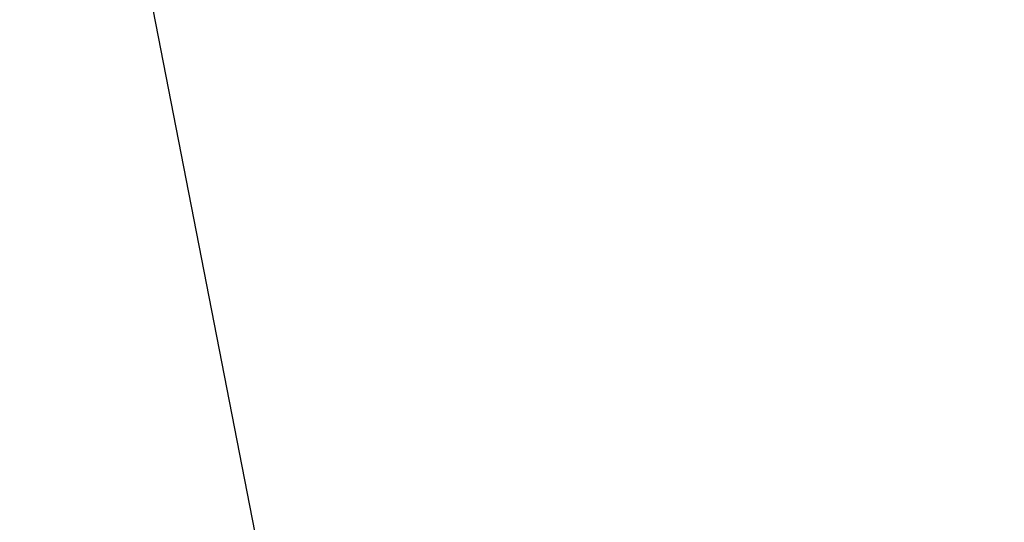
# Model space of a CAD drawing. Header units: millimetres. Extents: x 58700 to 76644, y 972 to 11123.
# Tile 159 of 256: x 62080 to 62162, y 7231 to 7273. Entities that reach past the tile are written whole.
import ezdxf

# ---------------------------------------------------------------- set-up
doc = ezdxf.new("R2010")
doc.units = ezdxf.units.MM

msp = doc.modelspace()

# ---------------------------------------------------------------- hatches: boundary and pattern name
at = {"lineweight": 13}
h = msp.add_hatch(dxfattribs=at)
h.set_pattern_fill('ANSI33', color=256, scale=50, style=0)
h.set_pattern_definition([(45, (-737.5, -83.74), (-224.5064, 224.5064), []), (45, (-513, -83.74), (-224.5064, 224.5064), [158.75, -79.375])])
h.paths.add_polyline_path([(62007.08351, 7097.51177), (62407.08355, 7097.51177), (62407.08352, 7255.04828), (62402.08077, 7255.04828), (62402.08077, 7274.80127), (62007.08351, 7274.80127)])
h.paths.add_polyline_path([(62385.84452, 7570.31053), (62385.84452, 7492.87828), (62037.07204, 7492.87828), (62037.07204, 7570.31053)], flags=16)
h.paths.add_polyline_path([(62665.49564, 7274.80127), (62665.49564, 7633.59965), (62453.28351, 7630.76385), (62453.28351, 7460.91533), (62503.28351, 7460.91533), (62503.28351, 7450.91533), (62453.28351, 7450.91533), (62453.28351, 7274.80127)])
h.paths.add_polyline_path([(62410.88351, 7450.91533), (62360.88351, 7450.91533), (62360.88351, 7460.91533), (62410.88351, 7460.91533), (62410.88351, 7630.19726), (62031.00596, 7625.12095), (62007.08351, 7601.1985), (62007.08351, 7290.80127), (62124.58214, 7290.80127), (62124.58214, 7292.80127), (62284.58214, 7292.80127), (62284.58214, 7290.80127), (62410.88351, 7290.80127)])
h.paths.add_polyline_path([(62083.36987, 7308.26795), (62083.36987, 7416.70533), (62304.40323, 7416.70533), (62304.40323, 7308.26795)])

# ---------------------------------------------------------------- linework, layer by layer
msp.add_line((62089.35676, 7282.49197), (62157.30713, 6933.72276))

doc.saveas('drawing.dxf')
